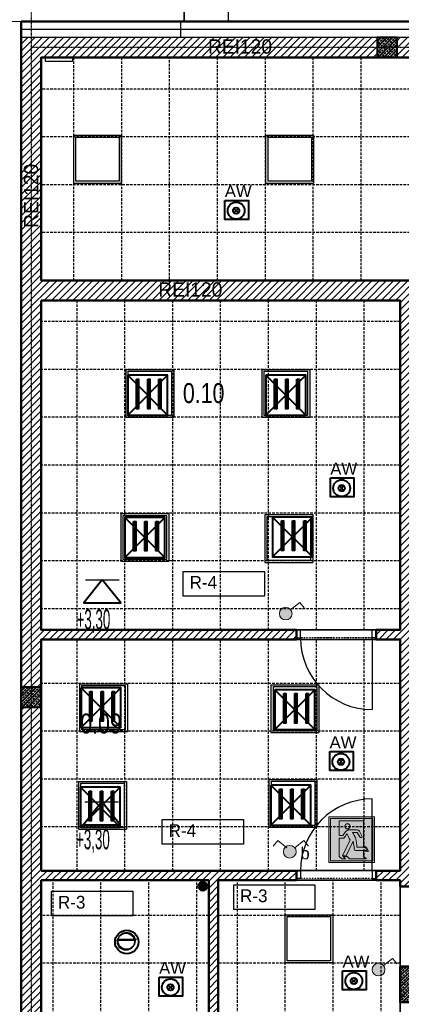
# Model space of a CAD drawing. Header units: centimetres. Extents: x 25511 to 42070, y 833 to 13367.
# Tile 51 of 59: x 31782 to 32261, y 4556 to 5790. Entities that reach past the tile are written whole.
import ezdxf
from ezdxf.enums import TextEntityAlignment as Align

# ---------------------------------------------------------------- set-up
doc = ezdxf.new("R2010")
doc.units = ezdxf.units.CM
doc.header["$LTSCALE"] = 0.1
for name, pattern in [('2', [2, 1.5, -0.5]), ('DASHDOT2', [12.7, 6.35, -3.175, 0, -3.175]), ('DASHED2', [9.525, 6.35, -3.175]), ('DIVIDE', [31.75, 12.7, -6.35, 0, -6.35, 0, -6.35]), ('DOT', [6.35, 0, -6.35]), ('HIDDEN', [9.525, 6.35, -3.175])]:
    doc.linetypes.add(name, pattern=pattern)
for name, color, linetype in [('A-Elewacje_wypełnienia', 253, 'Continuous'), ('A-Grid', 253, 'DASHDOT2'), ('CKDOOR_FRAMUGI_RAM', 253, 'Continuous'), ('CKDRZWI_', 253, 'Continuous'), ('CKDRZWI_NAD', 253, 'DIVIDE'), ('CKIZOLACJE', 253, 'Continuous'), ('CKPOM_OPIS', 253, 'Continuous'), ('CKSCIANY_NAD', 253, 'DIVIDE'), ('CKSCIANY_POD', 253, 'Continuous'), ('p.poz.', 253, 'Continuous')]:
    doc.layers.add(name, color=color, linetype=linetype)
for name, color, linetype, lineweight in [('A-Opis-G', 252, 'Continuous', 9), ('A-sufity podwieszone', 253, 'Continuous', 25), ('A_Sufity podwieszone', 253, 'Continuous', 25), ('AK_KAN SANITARNA', 253, 'Continuous', 50), ('CKPOM_NUM', 253, 'Continuous', 50), ('CKSCIANY_PRZEKR', 253, 'Continuous', 50), ('COKÓŁ_Nr_Pióra__1', 7, 'Continuous', 13), ('COKÓŁ_Nr_Pióra__7', 5, 'Continuous', 20), ('elOPIS', 5, 'Continuous', 25), ('Elospr', 32, 'Continuous', 30), ('EOPIS', 150, 'Continuous', 35), ('Eoprawa4100', 32, 'Continuous', 40), ('Inwentaryzacja oświetlenie_Pen_No__88', 32, 'Continuous', 40), ('IS_Kanalizacja_sanit_piony', 253, 'Continuous', 30), ('ISTN. PRZEKRÓJ_Nr_Pióra__7', 5, 'Continuous', 20), ('OPISY', 253, 'Continuous', 18)]:
    doc.layers.add(name, color=color, linetype=linetype, lineweight=lineweight)
doc.layers.add('CKDRZWI_POM', color=253, linetype='DOT', plot=False)
doc.layers.add('POWIERZCHNIA ZABUDOWY', color=253, linetype='Continuous', plot=False)
doc.layers.add('REV', color=253, linetype='Continuous', lineweight=40, plot=False)
doc.styles.add('A_simplex_25', font='simplex.shx', dxfattribs={"width": 0.5, "height": 25})
doc.styles.add('GENERATED_STYLE_5', font='arial.ttf')
doc.styles.get("Standard").update_dxf_attribs({"font": 'ic-simplex.shx', "width": 0.8})
doc.styles.add('WS_ARIAL', font='ReemKufi-Regular.ttf', dxfattribs={"height": 12})
doc.linetypes.add('IZOLACJA_CIEPLNA_OS', pattern='A,0.001,[220,CADKON.SHX,S=0.05,R=0,X=0,Y=0],-1,[220,CADKON.SHX,S=0.05,R=180,X=1,Y=0],-1', length=2.001)

# ---------------------------------------------------------------- blocks, each defined once
blk = doc.blocks.new('A$7E8A383135198')
at = {"layer": 'A-Grid'}
for p, q in [((2257.5, 268.2), (2257.5, -1847.5)), ((3450, -22.4), (2257.5, -22.4))]:
    blk.add_line(p, q, dxfattribs=at)
blk = doc.blocks.new('CKBL2081424111757')
at = {"layer": 'CKPOM_NUM', "width": 0.8, "flags": 8}
blk.add_attdef('CISLO', text='', height=25, dxfattribs=at).set_placement((32034.2, 4874.6), align=Align.BOTTOM_CENTER)
at = {"layer": 'CKPOM_OPIS', "width": 0.8, "flags": 9}
for tag in ['PLOCHA_DLE_NV_366/2013', 'DEFINICE_SKLADBY', 'POZNÁMKA', 'K._VÝŠKA', 'PODLAHA', 'TEPLOTA', 'SKLADBA', 'PODLAZI', 'POVRCH', 'PLOCHA', 'JMENO', 'OBVOD', 'OBJEM', 'STROP', 'VYSKA', 'STĚNY', 'ZONA', 'BYT']:
    blk.add_attdef(tag, text='', height=20, dxfattribs=at).set_placement((32034.2, 4874.6), align=Align.BOTTOM_CENTER)
blk = doc.blocks.new('CKBL2081424112547')
at = {"layer": 'CKPOM_NUM', "width": 0.8, "flags": 8}
blk.add_attdef('CISLO', text='', height=25, dxfattribs=at).set_placement((32034.2, 5238.1), align=Align.BOTTOM_CENTER)
at = {"layer": 'CKPOM_OPIS', "width": 0.8, "flags": 9}
for tag in ['POZNÁMKA', 'K._VÝŠKA', 'PLOCHA_DLE_NV_366/2013', 'DEFINICE_SKLADBY', 'PODLAHA', 'TEPLOTA', 'SKLADBA', 'PODLAZI', 'POVRCH', 'PLOCHA', 'JMENO', 'OBVOD', 'OBJEM', 'STROP', 'VYSKA', 'STĚNY', 'ZONA', 'BYT']:
    blk.add_attdef(tag, text='', height=20, dxfattribs=at).set_placement((32034.2, 5238.1), align=Align.BOTTOM_CENTER)
blk = doc.blocks.new('A$7E8A99343033')
at = {"transparency": 33554687}
h = blk.add_hatch(dxfattribs=at)
h.set_pattern_fill('ANSI33', color=256, scale=200)
h.set_pattern_definition([(45, (-346774.066, 57965.36), (-35.355339, 35.355339), []), (45, (-346738.71, 57965.36), (-35.355339, 35.355339), [25, -12.5])])
h.paths.add_polyline_path([(26911, 6555), (27161, 6555), (27161, 6805), (26911, 6805)])
h = blk.add_hatch(dxfattribs=at)
h.set_pattern_fill('ANSI33', color=256, scale=200)
h.set_pattern_definition([(45, (-351235.083, 49821.836), (-35.355339, 35.355339), []), (45, (-351199.73, 49821.836), (-35.355339, 35.355339), [25, -12.5])])
h.paths.add_polyline_path([(22450, -1589), (22700, -1589), (22700, -1339), (22450, -1339)])
h = blk.add_hatch(dxfattribs=at)
h.set_pattern_fill('ANSI33', color=256, scale=200)
h.set_pattern_definition([(45, (-342315.083, 46321.836), (-35.355339, 35.355339), []), (45, (-342279.73, 46321.836), (-35.355339, 35.355339), [25, -12.5])])
h.paths.add_polyline_path([(27200, -5289), (27200, -4839), (27650, -4839), (27650, -5089), (27450, -5089), (27450, -5289)])
for points in [[(26911, 6555), (27161, 6555), (27161, 6805), (26911, 6805)], [(22450, -1589), (22700, -1589), (22700, -1339), (22450, -1339)], [(27200, -5289), (27200, -4839), (27650, -4839), (27650, -5089), (27450, -5089), (27450, -5289)]]:
    blk.add_lwpolyline(points, close=True)
blk = doc.blocks.new('drabina z koszem - widok z góry')
for p, q in [((-291, 0), (-345, 0)), ((-345, -5), (-345, 0)), ((-291, -5), (-345, -5)), ((-280, -16), (-280, -160)), ((-275, -160), (-275, -16)), ((275, -160), (275, -16)), ((280, -160), (280, -16)), ((291, 0), (345, 0)), ((291, -5), (345, -5)), ((345, 0), (345, 0)), ((345, -5), (345, 0)), ((-280, -160), (-280, -218)), ((-280, -282), (-280, -218)), ((-275, -283), (-275, -218)), ((-250, -175), (250, -175)), ((-250, -203), (250, -203)), ((275, -283), (275, -218)), ((280, -160), (280, -218)), ((280, -283), (280, -218))]:
    blk.add_line(p, q)
for points in [[(-275, -218), (-275, -160), (-250, -160), (-250, -218)], [(250, -218), (250, -160), (275, -160), (275, -218)], [(-367, -490), (-369, -529), (-364, -530), (-362, -490)], [(366, -490), (369, -529), (364, -530), (361, -490)], [(-283, -772), (-256, -801), (-253, -798), (-280, -769)], [(283, -772), (256, -801), (252, -798), (279, -769)], [(20, -904), (-20, -904), (-20, -899), (20, -899)]]:
    blk.add_lwpolyline(points, close=True)
for centre, radius, start, end in [((-291, -16), 16, 0, 90), ((291, -16), 16, 90, 180), ((-291, -16), 11, 0, 90), ((291, -16), 11, 90, 180), ((0, -535), 374, 139.0771, 41.0569), ((0, -535), 369, 139.196, 41.0349), ((-290, -282), 10, 312.1749, 0), ((-290, -283), 15, 312.0487, 0), ((290, -283), 15, 180, 221.0349), ((290, -283), 10, 180, 221.0569)]:
    blk.add_arc(centre, radius, start, end)
blk = doc.blocks.new('A$7E8A161362996')
at = {"layer": 'IS_Kanalizacja_sanit_piony'}
h = blk.add_hatch(color=256, dxfattribs=at)
h.dxf.hatch_style = 1
edge = h.paths.add_edge_path()
edge.add_arc((-6367, 6578), 55, 0, 360)
h = blk.add_hatch(color=256, dxfattribs=at)
h.dxf.hatch_style = 1
edge = h.paths.add_edge_path()
edge.add_arc((-848, 4613), 55, 0, 360)
h = blk.add_hatch(color=256, dxfattribs=at)
h.dxf.hatch_style = 1
edge = h.paths.add_edge_path()
edge.add_arc((2026, 2606), 55, 0, 360)
at = {"layer": 'AK_KAN SANITARNA'}
for centre in [(-6367, 6578), (-848, 4613), (2026, 2606)]:
    blk.add_circle(centre, 55, dxfattribs=at)
blk = doc.blocks.new('Sufity')
at = {"layer": 'A-sufity podwieszone', "lineweight": 35}
blk.add_lwpolyline([(39734.6, 2722.9), (38867.6, 2722.9), (38867.6, 2443.4), (39342.6, 2443.4), (39342.6, 1921.6), (39734.6, 1921.6), (39734.6, 2722.9)], dxfattribs=at).dxf.unprotected_set("ltscale", 0)
for points in [[(38867.6, 2418.4), (39317.6, 2418.4), (39317.6, 2005.4), (38867.6, 2005.4)], [(39317.6, 1993.4), (38867.6, 1993.4), (38867.6, 1703.6), (39317.6, 1703.6)], [(39077.6, 1423.6), (38867.6, 1423.6), (38867.6, 1691.6), (39077.6, 1691.6)], [(39089.6, 1691.6), (39317.6, 1691.6), (39317.6, 1423.6), (39089.6, 1423.6)]]:
    blk.add_lwpolyline(points, close=True, dxfattribs=at).dxf.unprotected_set("ltscale", 0)
at = {"layer": 'A_Sufity podwieszone', "linetype": 'HIDDEN', "ltscale": 5}
for points in [[(38908.6, 2443.4), (38908.6, 2722.9)], [(38968.6, 2443.4), (38968.6, 2722.9)], [(39028.6, 2440.3), (39028.6, 2722.9)], [(39088.6, 2443.4), (39088.6, 2722.9)], [(39148.6, 2443.4), (39148.6, 2722.9)], [(39208.6, 2443.4), (39208.6, 2722.9)], [(39268.6, 2443.4), (39268.6, 2722.9)], [(39734.6, 2683.4), (38867.6, 2683.4)], [(39734.6, 2623.4), (38867.6, 2623.4)], [(39734.6, 2563.4), (38867.6, 2563.4)], [(39734.6, 2503.4), (38867.6, 2503.4)], [(38912.6, 2005.4), (38912.6, 2418.4)], [(38972.6, 2005.4), (38972.6, 2418.4)], [(39032.6, 2005.4), (39032.6, 2418.4)], [(39092.6, 2005.4), (39092.6, 2418.4)], [(39152.6, 2005.4), (39152.6, 2418.4)], [(39212.6, 2005.4), (39212.6, 2418.4)], [(39272.6, 2005.4), (39272.6, 2418.4)], [(39317.6, 2391.9), (38867.6, 2391.9)], [(39317.6, 2331.9), (38867.6, 2331.9)], [(39317.6, 2271.9), (38867.6, 2271.9)], [(39317.6, 2211.9), (38867.6, 2211.9)], [(39317.6, 2151.9), (38867.6, 2151.9)], [(39317.6, 2091.9), (38867.6, 2091.9)], [(39317.6, 2031.9), (38867.6, 2031.9)], [(38912.6, 1703.6), (38912.6, 1993.4)], [(38972.6, 1703.6), (38972.6, 1993.4)], [(39032.6, 1703.6), (39032.6, 1993.4)], [(39092.6, 1703.6), (39092.6, 1993.4)], [(39152.6, 1703.6), (39152.6, 1993.4)], [(39212.6, 1703.6), (39212.6, 1993.4)], [(39272.6, 1703.6), (39272.6, 1993.4)], [(39317.6, 1938.4), (38867.6, 1938.4)], [(39317.6, 1878.4), (38867.6, 1878.4)], [(39317.6, 1818.4), (38867.6, 1818.4)], [(39317.6, 1758.4), (38867.6, 1758.4)], [(38882.6, 1423.6), (38882.6, 1691.6)], [(38942.6, 1423.6), (38942.6, 1691.6)], [(39002.6, 1423.6), (39002.6, 1691.6)], [(39062.6, 1423.6), (39062.6, 1691.6)], [(39113.6, 1423.6), (39113.6, 1691.6)], [(39173.6, 1423.6), (39173.6, 1691.6)], [(39233.6, 1423.6), (39233.6, 1691.6)], [(39293.6, 1423.6), (39293.6, 1691.6)], [(39077.6, 1647.5), (38867.6, 1647.5)], [(39317.6, 1647.5), (39089.6, 1647.5)], [(39077.6, 1587.5), (38867.6, 1587.5)], [(39317.6, 1587.5), (39089.6, 1587.5)]]:
    blk.add_lwpolyline(points, dxfattribs=at)
blk = doc.blocks.new('Drzwi ewakuacyjne (1)')
at = {"true_color": 0xffffff}
h = blk.add_hatch(color=7, dxfattribs=at)
h.paths.add_polyline_path([(-35, 0), (-35, 70), (35, 70), (35, 0)])
h.paths.add_polyline_path([(-32.5, 2.5), (-32.5, 67.5), (32.5, 67.5), (32.5, 2.5)], flags=16)
h.paths.add_polyline_path([(-18.9, 64), (-18.9, 41.3), (-13.4, 41.3, -0.085698), (-8.2, 48.1, -0.105978), (-5.1, 50.1, -0.091054), (-3.7, 50.4), (8.6, 50.4, -0.27629), (12.1, 48.3), (15.9, 41.1, -1), (12.5, 39.2), (8.6, 46.3), (1.5, 46.3, -0.050927), (6.3, 36.4, -0.054258), (8.2, 23.5), (18.9, 23.5, -0.281953), (22.5, 21.3), (23.9, 18.6), (6.1, 18.6, -0.406934), (4.1, 20.6, 0.057666), (2.3, 32.8), (-8.2, 10.3), (-13.9, 10.3), (-2.3, 34.7, -0.029564), (-6.9, 43.8, 0.051795), (-11.7, 37.3), (-18.9, 37.3), (-18.9, 9.3), (-15.1, 5.5), (-9.1, 5.5), (-12.7, 9.1), (-7, 9.1), (-3.4, 5.5), (22.7, 5.5), (18.5, 9.7), (18.5, 17.4), (26.1, 17.4), (23.5, 22.7, 0.281953), (19.9, 24.9), (18.5, 24.9), (18.5, 64)], flags=0)
h.paths.add_polyline_path([(-2.3, 55.6, 1), (-10.3, 55.6, 1)], flags=0)
h = blk.add_hatch(color=116)
h.paths.add_polyline_path([(-32.5, 2.5), (-32.5, 67.5), (32.5, 67.5), (32.5, 2.5)])
h.paths.add_polyline_path([(-18.9, 64), (-18.9, 41.3), (-13.4, 41.3, -0.085698), (-8.2, 48.1, -0.105978), (-5.1, 50.1, -0.091054), (-3.7, 50.4), (8.6, 50.4, -0.27629), (12.1, 48.3), (15.9, 41.1, -1), (12.5, 39.2), (8.6, 46.3), (1.5, 46.3, -0.050927), (6.3, 36.4, -0.054258), (8.2, 23.5), (18.9, 23.5, -0.281953), (22.5, 21.3), (23.9, 18.6), (6.1, 18.6, -0.406934), (4.1, 20.6, 0.057666), (2.3, 32.8), (-8.2, 10.3), (-13.9, 10.3), (-2.3, 34.7, -0.029564), (-6.9, 43.8, 0.051795), (-11.7, 37.3), (-18.9, 37.3), (-18.9, 9.3), (-15.1, 5.5), (-9.1, 5.5), (-12.7, 9.1), (-7, 9.1), (-3.4, 5.5), (22.7, 5.5), (18.5, 9.7), (18.5, 17.4), (26.1, 17.4), (23.5, 22.7, 0.281953), (19.9, 24.9), (18.5, 24.9), (18.5, 64)], flags=16)
h.paths.add_polyline_path([(-2.3, 55.6, 1), (-10.3, 55.6, 1)], flags=0)
at = {"color": 7}
for points in [[(-35, 0), (35, 0), (35, 70), (-35, 70)], [(-32.5, 2.5), (32.5, 2.5), (32.5, 67.5), (-32.5, 67.5)]]:
    blk.add_lwpolyline(points, close=True, dxfattribs=at)
at = {"color": 116}
blk.add_lwpolyline([(35, 0), (-35, 0), (-35, 70), (35, 70)], close=True, dxfattribs=at)
at = {"color": 7}
blk.add_lwpolyline([(6.1, 18.6), (23.9, 18.6), (22.5, 21.3, 0.281953), (18.9, 23.5), (8.2, 23.5, 0.054258), (6.3, 36.4, 0.050927), (1.5, 46.3), (8.6, 46.3), (12.5, 39.2, 1), (15.9, 41.1), (12.1, 48.3, 0.27629), (8.6, 50.4), (-3.7, 50.4, 0.091054), (-5.1, 50.1, 0.105978), (-8.2, 48.1, 0.085698), (-13.4, 41.3), (-18.9, 41.3), (-18.9, 64), (18.5, 64), (18.5, 24.9), (19.9, 24.9, -0.281953), (23.5, 22.7), (26.1, 17.4), (18.5, 17.4), (18.5, 9.7), (22.7, 5.5), (-3.4, 5.5), (-7, 9.1), (-12.7, 9.1), (-9.1, 5.5), (-15.1, 5.5), (-18.9, 9.3), (-18.9, 37.3), (-11.7, 37.3, -0.051795), (-6.9, 43.8, 0.029564), (-2.3, 34.7), (-13.9, 10.3), (-8.2, 10.3), (2.3, 32.8, -0.057666), (4.1, 20.6, 0.406934)], format="xyb", close=True, dxfattribs=at)
blk.add_circle((-6.3, 55.6), 3.97, dxfattribs=at)

msp = doc.modelspace()

# ---------------------------------------------------------------- hatches: boundary and pattern name
at = {"layer": 'A-Elewacje_wypełnienia', "lineweight": 5, "transparency": 33554636}
h = msp.add_hatch(dxfattribs=at)
h.set_pattern_fill('ANSI31', color=256, scale=2, style=0)
h.paths.add_polyline_path([(32255.338, 5742.604), (32676.236, 5742.604), (32676.236, 5185.252), (32701.236, 5185.252), (32701.236, 5767.604), (32255.338, 5767.604)])
h.paths.add_polyline_path([(31809.236, 4953.252), (31809.236, 5438.104), (31809.236, 5463.104), (31809.236, 5742.604), (32230.338, 5742.604), (32230.338, 5767.604), (31784.236, 5767.604), (31784.236, 4953.252)])
h.paths.add_polyline_path([(31809.236, 4711.398), (31809.236, 4928.252), (31784.236, 4928.252), (31784.236, 4711.398)])
h.paths.add_polyline_path([(31784.236, 4711.252), (31784.236, 4418.252), (31809.236, 4418.252), (31986.236, 4418.252), (32284.236, 4418.252), (32284.236, 4453.252), (32259.236, 4453.252), (32259.236, 4443.252), (32209.236, 4443.252), (32159.236, 4443.252), (31809.236, 4443.252), (31809.236, 4711.252)])
h.paths.add_polyline_path([(31809.236, 5013.104), (32129.236, 5013.104), (32129.236, 5025.104), (31809.236, 5025.104)])
h.paths.add_polyline_path([(32676.236, 5160.252), (32676.236, 4603.252), (32701.236, 4603.252), (32701.236, 4603.252), (32701.236, 5160.252)])
h.paths.add_polyline_path([(31809.236, 5463.104), (31809.236, 5438.104), (32259.236, 5438.104), (32259.236, 5025.104), (32229.236, 5025.104), (32229.236, 5013.104), (32259.236, 5013.104), (32259.236, 4723.252), (32229.236, 4723.252), (32229.236, 4711.252), (32259.236, 4711.252), (32259.236, 4703.252), (32284.236, 4703.252), (32284.236, 4916.252), (32294.236, 4916.252), (32294.236, 4941.252), (32284.236, 4941.252), (32284.236, 5463.104)])
h.paths.add_polyline_path([(31809.236, 4711.252), (32031.236, 4711.252), (32129.236, 4711.252), (32129.236, 4723.252), (31809.236, 4723.252)])
h.paths.add_polyline_path([(32394.236, 4916.252), (32676.236, 4916.252), (32676.236, 4941.252), (32394.236, 4941.252)])
h.paths.add_polyline_path([(32031.236, 4543.252), (32031.236, 4711.252), (32019.236, 4711.252), (32019.236, 4543.252)])
at = {"layer": 'COKÓŁ_Nr_Pióra__7', "linetype": 'Continuous'}
h = msp.add_hatch(color=256, dxfattribs=at)
edge = h.paths.add_edge_path(flags=0)
edge.add_ellipse((32115.75, 5045.545), major_axis=(7.991, 0), ratio=1, start_angle=180, end_angle=360)
edge.add_ellipse((32115.75, 5045.545), major_axis=(7.991, 0), ratio=1, start_angle=0, end_angle=180)
h = msp.add_hatch(color=256, dxfattribs=at)
edge = h.paths.add_edge_path(flags=0)
edge.add_ellipse((32120.856, 4747.019), major_axis=(7.991, 0), ratio=1, start_angle=180, end_angle=360)
edge.add_ellipse((32120.856, 4747.019), major_axis=(7.991, 0), ratio=1, start_angle=0, end_angle=180)
h = msp.add_hatch(color=256, dxfattribs=at)
edge = h.paths.add_edge_path(flags=0)
edge.add_ellipse((32232.075, 4599.345), major_axis=(7.991, 0), ratio=1, start_angle=180, end_angle=360)
edge.add_ellipse((32232.075, 4599.345), major_axis=(7.991, 0), ratio=1, start_angle=0, end_angle=180)

# ---------------------------------------------------------------- linework, layer by layer
at = {"linetype": '2', "ltscale": 3}
msp.add_lwpolyline([(31814.702, 5737.604), (31814.702, 5742.604), (31848.702, 5742.604), (31848.702, 5737.604)], close=True, dxfattribs=at)
at = {"layer": 'A_Sufity podwieszone', "lineweight": 40}
for points in [[(31885.838, 5087.985), (31862.731, 5058.993), (31908.946, 5058.993)], [(31885.202, 4809.584), (31862.094, 4780.592), (31908.309, 4780.592)]]:
    msp.add_lwpolyline(points, close=True, dxfattribs=at)
at = {"layer": 'A_Sufity podwieszone'}
for points in [[(31864.694, 5087.985), (31906.983, 5087.985)], [(31864.057, 4809.584), (31906.346, 4809.584)]]:
    msp.add_lwpolyline(points, dxfattribs=at)
at = {"layer": 'CKDOOR_FRAMUGI_RAM'}
for p, q in [((32134.236, 5025.104), (32129.236, 5025.104)), ((32129.236, 5025.104), (32129.236, 5015.104)), ((32134.236, 5015.104), (32134.236, 5025.104)), ((32224.236, 5015.104), (32224.236, 5025.104)), ((32224.236, 5025.104), (32229.236, 5025.104)), ((32229.236, 5025.104), (32229.236, 5015.104)), ((32129.236, 5015.104), (32134.236, 5015.104)), ((32229.236, 5015.104), (32224.236, 5015.104)), ((32129.236, 4723.252), (32134.236, 4723.252)), ((32129.236, 4713.252), (32129.236, 4723.252)), ((32134.236, 4723.252), (32134.236, 4713.252)), ((32229.236, 4723.252), (32224.236, 4723.252)), ((32224.236, 4723.252), (32224.236, 4713.252)), ((32229.236, 4713.252), (32229.236, 4723.252)), ((32134.236, 4713.252), (32129.236, 4713.252)), ((32224.236, 4713.252), (32229.236, 4713.252))]:
    msp.add_line(p, q, dxfattribs=at)
at = {"layer": 'CKDRZWI_'}
for p, q in [((32224.236, 5015.104), (32224.236, 4925.104)), ((32224.236, 4723.252), (32224.236, 4813.252))]:
    msp.add_line(p, q, dxfattribs=at)
for centre, start, end in [((32224.236, 5015.104), 180, 270), ((32224.236, 4723.252), 90, 180)]:
    msp.add_arc(centre, 90, start, end, dxfattribs=at)
at = {"layer": 'CKDRZWI_NAD'}
for p, q in [((32224.236, 5025.104), (32134.236, 5025.104)), ((32224.236, 5015.104), (32134.236, 5015.104)), ((32224.236, 4723.252), (32134.236, 4723.252)), ((32224.236, 4713.252), (32134.236, 4713.252))]:
    msp.add_line(p, q, dxfattribs=at)
at = {"layer": 'CKDRZWI_POM'}
for p, q in [((32229.236, 5015.104), (32129.236, 5015.104)), ((32229.236, 4723.252), (32129.236, 4723.252))]:
    msp.add_line(p, q, dxfattribs=at)
at = {"layer": 'CKIZOLACJE', "linetype": 'IZOLACJA_CIEPLNA_OS', "ltscale": 6}
msp.add_line((32711.236, 5777.604), (31784.236, 5777.604), dxfattribs=at)
at = {"layer": 'CKIZOLACJE'}
msp.add_line((32701.236, 5767.604), (31784.236, 5767.604), dxfattribs=at)
msp.add_lwpolyline([(31984.236, 5767.604), (31984.236, 5787.604)], dxfattribs=at)
at = {"layer": 'CKSCIANY_NAD'}
for p, q in [((32229.236, 5025.104), (32129.236, 5025.104)), ((32229.236, 5013.104), (32129.236, 5013.104)), ((32229.236, 4723.252), (32129.236, 4723.252)), ((32229.236, 4711.252), (32129.236, 4711.252)), ((32259.236, 4603.252), (32259.236, 4703.252)), ((32259.236, 4558.252), (32259.236, 4453.252))]:
    msp.add_line(p, q, dxfattribs=at)
at = {"layer": 'CKSCIANY_POD', "linetype": 'DASHED2', "ltscale": 10}
msp.add_lwpolyline([(32259.236, 4398.252), (31784.236, 4398.252), (31784.236, 5787.604), (32721.236, 5787.604)], dxfattribs=at)
at = {"layer": 'CKSCIANY_PRZEKR'}
for p, q in [((32721.236, 5787.604), (31784.236, 5787.604)), ((31784.236, 4398.252), (31784.236, 5787.604)), ((32676.236, 5742.604), (31809.236, 5742.604)), ((31809.236, 5463.104), (31809.236, 5742.604)), ((32284.236, 5463.104), (31809.236, 5463.104)), ((32259.236, 5438.104), (31809.236, 5438.104)), ((31809.236, 5025.104), (31809.236, 5438.104)), ((32259.236, 5025.104), (32259.236, 5438.104)), ((32129.236, 5025.104), (31809.236, 5025.104)), ((32129.236, 5013.104), (32129.236, 5025.104)), ((32259.236, 5025.104), (32229.236, 5025.104)), ((32229.236, 5013.104), (32229.236, 5025.104)), ((31809.236, 4723.252), (31809.236, 5013.104)), ((32129.236, 5013.104), (31809.236, 5013.104)), ((32259.236, 5013.104), (32229.236, 5013.104)), ((32259.236, 4723.252), (32259.236, 5013.104)), ((32259.236, 4736.252), (32259.236, 4736.252)), ((31809.236, 4723.252), (32129.236, 4723.252)), ((32129.236, 4711.252), (32129.236, 4723.252)), ((32229.236, 4723.252), (32259.236, 4723.252)), ((32229.236, 4711.252), (32229.236, 4723.252)), ((31809.236, 4443.252), (31809.236, 4711.252)), ((32019.236, 4711.252), (31809.236, 4711.252)), ((32019.236, 4543.252), (32019.236, 4711.252)), ((32031.236, 4543.252), (32031.236, 4711.252)), ((32129.236, 4711.252), (32031.236, 4711.252)), ((32259.236, 4711.252), (32229.236, 4711.252)), ((32259.236, 4703.252), (32259.236, 4711.252)), ((32284.236, 4703.252), (32259.236, 4703.252)), ((32259.236, 4603.252), (32304.236, 4603.252)), ((32304.236, 4603.252), (32259.236, 4603.252)), ((32259.236, 4603.252), (32259.236, 4558.252)), ((32304.236, 4558.252), (32259.236, 4558.252))]:
    msp.add_line(p, q, dxfattribs=at)
at = {"layer": 'COKÓŁ_Nr_Pióra__1', "linetype": 'Continuous', "flags": 128}
for points in [[(32107.759, 5045.545, -1), (32123.742, 5045.545, -1)], [(32112.865, 4747.019, -1), (32128.847, 4747.019, -1)], [(32224.084, 4599.345, -1), (32240.066, 4599.345, -1)]]:
    msp.add_lwpolyline(points, format="xyb", close=True, dxfattribs=at)
at = {"layer": 'elOPIS', "color": 5}
for points in [[(31987.259, 5098.376), (32088.976, 5098.376), (32088.976, 5067.462), (31987.259, 5067.462)], [(31960.995, 4787.252), (32062.712, 4787.252), (32062.712, 4756.337), (31960.995, 4756.337)], [(32050.507, 4705.588), (32152.224, 4705.588), (32152.224, 4674.673), (32050.507, 4674.673)], [(31822.214, 4697.506), (31923.931, 4697.506), (31923.931, 4666.592), (31822.214, 4666.592)]]:
    msp.add_lwpolyline(points, close=True, dxfattribs=at)
at = {"layer": 'Elospr'}
for p, q in [((31849.686, 5645.046), (31909.686, 5645.046)), ((31849.686, 5645.046), (31849.686, 5585.046)), ((31909.686, 5645.046), (31909.686, 5585.046)), ((32090.605, 5645.046), (32150.605, 5645.046)), ((32090.605, 5645.046), (32090.605, 5585.046)), ((32150.605, 5645.046), (32150.605, 5585.046)), ((31849.686, 5585.046), (31909.686, 5585.046)), ((32090.605, 5585.046), (32150.605, 5585.046)), ((31915.345, 5351.599), (31975.345, 5351.599)), ((31915.345, 5351.599), (31915.345, 5291.599)), ((31975.345, 5351.599), (31975.345, 5291.599)), ((32085.807, 5351.599), (32145.807, 5351.599)), ((32085.807, 5351.599), (32085.807, 5291.599)), ((32145.807, 5351.599), (32145.807, 5291.599)), ((31915.345, 5291.599), (31975.345, 5291.599)), ((32085.807, 5291.599), (32145.807, 5291.599)), ((31909.032, 5171.035), (31969.032, 5171.035)), ((31909.032, 5171.035), (31909.032, 5111.035)), ((31969.032, 5171.035), (31969.032, 5111.035)), ((32089.595, 5169.773), (32149.595, 5169.773)), ((32089.595, 5169.773), (32089.595, 5109.773)), ((32149.595, 5169.773), (32149.595, 5109.773)), ((31909.032, 5111.035), (31969.032, 5111.035)), ((32089.595, 5109.773), (32149.595, 5109.773)), ((31857.262, 4957.642), (31917.262, 4957.642)), ((31857.262, 4957.642), (31857.262, 4897.642)), ((31917.262, 4957.642), (31917.262, 4897.642)), ((32097.171, 4956.379), (32157.171, 4956.379)), ((32097.171, 4956.379), (32097.171, 4896.379)), ((32157.171, 4956.379), (32157.171, 4896.379)), ((31857.262, 4897.642), (31917.262, 4897.642)), ((32097.171, 4896.379), (32157.171, 4896.379)), ((31855.999, 4835.162), (31915.999, 4835.162)), ((31855.999, 4835.162), (31855.999, 4775.162)), ((31915.999, 4835.162), (31915.999, 4775.162)), ((32094.646, 4837.687), (32154.646, 4837.687)), ((32094.646, 4837.687), (32094.646, 4777.687)), ((32154.646, 4837.687), (32154.646, 4777.687)), ((32094.646, 4777.687), (32154.646, 4777.687)), ((31855.999, 4775.162), (31915.999, 4775.162)), ((32114.596, 4668.014), (32174.596, 4668.014)), ((32114.596, 4668.014), (32114.596, 4608.014)), ((32174.596, 4668.014), (32174.596, 4608.014)), ((31903.64, 4636.07, 212.643), (31927.965, 4636.07, 212.643)), ((31904.315, 4637.403, 212.643), (31928.64, 4637.403, 212.643)), ((32114.596, 4608.014), (32174.596, 4608.014))]:
    msp.add_line(p, q, dxfattribs=at)
for points in [[(31852.767, 5642.655), (31907.088, 5642.655), (31907.088, 5587.412), (31852.767, 5587.412)], [(32093.687, 5642.655), (32148.007, 5642.655), (32148.007, 5587.412), (32093.687, 5587.412)], [(31918.426, 5349.208), (31972.747, 5349.208), (31972.747, 5293.964), (31918.426, 5293.964)], [(32088.888, 5349.208), (32143.209, 5349.208), (32143.209, 5293.964), (32088.888, 5293.964)], [(31912.113, 5168.644), (31966.434, 5168.644), (31966.434, 5113.401), (31912.113, 5113.401)], [(32092.677, 5167.382), (32146.997, 5167.382), (32146.997, 5112.138), (32092.677, 5112.138)], [(31860.343, 4955.251), (31914.664, 4955.251), (31914.664, 4900.007), (31860.343, 4900.007)], [(32100.253, 4953.988), (32154.573, 4953.988), (32154.573, 4898.745), (32100.253, 4898.745)], [(31859.08, 4832.771), (31913.401, 4832.771), (31913.401, 4777.527), (31859.08, 4777.527)], [(32097.727, 4835.296), (32152.048, 4835.296), (32152.048, 4780.052), (32097.727, 4780.052)], [(32117.678, 4665.623), (32171.998, 4665.623), (32171.998, 4610.38), (32117.678, 4610.38)]]:
    msp.add_lwpolyline(points, close=True, dxfattribs=at)
for centre in [(31915.525, 4634.118, 212.643), (31916.2, 4635.451, 212.643)]:
    msp.add_circle(centre, 10.64, dxfattribs=at)
at = {"layer": 'Eoprawa4100', "color": 1}
for p, q in [((32050.888, 5547.874), (32056.429, 5553.415)), ((32050.888, 5553.415), (32056.429, 5547.874)), ((32183.09, 5199.973), (32188.632, 5205.515)), ((32183.09, 5205.515), (32188.632, 5199.973)), ((32182.207, 4856.934), (32187.748, 4862.475)), ((32182.207, 4862.475), (32187.748, 4856.934)), ((31968.521, 4574.283), (31974.063, 4579.824)), ((31968.521, 4579.824), (31974.063, 4574.283)), ((32198.369, 4582.174), (32203.91, 4587.716)), ((32198.369, 4587.716), (32203.91, 4582.174))]:
    msp.add_line(p, q, dxfattribs=at)
for points in [[(32039.626, 5563.414), (32068.918, 5563.414), (32068.918, 5539.614), (32039.626, 5539.614)], [(32171.829, 5215.513), (32201.121, 5215.513), (32201.121, 5191.713), (32171.829, 5191.713)], [(32170.945, 4872.474), (32200.237, 4872.474), (32200.237, 4848.674), (32170.945, 4848.674)], [(32187.108, 4597.714), (32216.4, 4597.714), (32216.4, 4573.914), (32187.108, 4573.914)], [(31957.26, 4589.822), (31986.552, 4589.822), (31986.552, 4566.022), (31957.26, 4566.022)]]:
    msp.add_lwpolyline(points, close=True, dxfattribs=at)
at = {"layer": 'Eoprawa4100'}
for points in [[(31928.788, 5339.321), (31931.392, 5339.321), (31931.392, 5302.27), (31928.788, 5302.27)], [(31942.763, 5339.321), (31945.366, 5339.321), (31945.366, 5302.27), (31942.763, 5302.27)], [(31956.807, 5339.321), (31959.411, 5339.321), (31959.411, 5302.27), (31956.807, 5302.27)], [(32101.848, 5339.321), (32104.452, 5339.321), (32104.452, 5302.27), (32101.848, 5302.27)], [(32115.823, 5339.321), (32118.427, 5339.321), (32118.427, 5302.27), (32115.823, 5302.27)], [(32129.867, 5339.321), (32132.471, 5339.321), (32132.471, 5302.27), (32129.867, 5302.27)], [(31925.073, 5161.148), (31927.676, 5161.148), (31927.676, 5124.098), (31925.073, 5124.098)], [(31939.048, 5161.148), (31941.651, 5161.148), (31941.651, 5124.098), (31939.048, 5124.098)], [(31953.092, 5161.148), (31955.695, 5161.148), (31955.695, 5124.098), (31953.092, 5124.098)], [(32110.277, 5161.715), (32112.88, 5161.715), (32112.88, 5124.664), (32110.277, 5124.664)], [(32124.252, 5161.715), (32126.855, 5161.715), (32126.855, 5124.664), (32124.252, 5124.664)], [(32138.296, 5161.715), (32140.9, 5161.715), (32140.9, 5124.664), (32138.296, 5124.664)], [(31870.277, 4947.755), (31872.88, 4947.755), (31872.88, 4910.704), (31870.277, 4910.704)], [(31884.252, 4947.755), (31886.855, 4947.755), (31886.855, 4910.704), (31884.252, 4910.704)], [(31898.296, 4947.755), (31900.9, 4947.755), (31900.9, 4910.704), (31898.296, 4910.704)], [(32113.212, 4945.198), (32115.816, 4945.198), (32115.816, 4908.147), (32113.212, 4908.147)], [(32127.187, 4945.198), (32129.791, 4945.198), (32129.791, 4908.147), (32127.187, 4908.147)], [(32141.231, 4945.198), (32143.835, 4945.198), (32143.835, 4908.147), (32141.231, 4908.147)], [(31869.442, 4822.884), (31872.045, 4822.884), (31872.045, 4785.833), (31869.442, 4785.833)], [(31883.417, 4822.884), (31886.02, 4822.884), (31886.02, 4785.833), (31883.417, 4785.833)], [(31897.461, 4822.884), (31900.065, 4822.884), (31900.065, 4785.833), (31897.461, 4785.833)], [(32108.089, 4825.409), (32110.692, 4825.409), (32110.692, 4788.358), (32108.089, 4788.358)], [(32122.064, 4825.409), (32124.667, 4825.409), (32124.667, 4788.358), (32122.064, 4788.358)], [(32136.108, 4825.409), (32138.712, 4825.409), (32138.712, 4788.358), (32136.108, 4788.358)]]:
    msp.add_lwpolyline(points, close=True, dxfattribs=at)
at = {"layer": 'Eoprawa4100', "color": 1}
for centre, radius in [((32053.658, 5550.644), 10.621), ((32053.658, 5550.644), 3.918), ((32185.861, 5202.744), 10.621), ((32185.861, 5202.744), 3.918), ((32184.977, 4859.705), 10.621), ((32184.977, 4859.705), 3.918), ((32201.14, 4584.945), 10.621), ((31971.292, 4577.053), 10.621), ((31971.292, 4577.053), 3.918), ((32201.14, 4584.945), 3.918)]:
    msp.add_circle(centre, radius, dxfattribs=at)
at = {"layer": 'Eoprawa4100'}
for centre in [(31930.085, 5338.421), (31930.085, 5336.844), (31930.085, 5335.189), (31930.085, 5333.573), (31930.085, 5332.006), (31944.06, 5338.421), (31944.06, 5336.844), (31944.06, 5335.189), (31944.06, 5333.573), (31944.06, 5332.006), (31958.104, 5338.421), (31958.104, 5336.844), (31958.104, 5335.189), (31958.104, 5333.573), (31958.104, 5332.006), (32103.145, 5338.421), (32103.145, 5336.844), (32103.145, 5335.189), (32103.145, 5333.573), (32103.145, 5332.006), (32117.12, 5338.421), (32117.12, 5336.844), (32117.12, 5335.189), (32117.12, 5333.573), (32117.12, 5332.006), (32131.164, 5338.421), (32131.164, 5336.844), (32131.164, 5335.189), (32131.164, 5333.573), (32131.164, 5332.006), (31930.085, 5330.43), (31930.085, 5328.775), (31930.085, 5327.159), (31930.085, 5325.641), (31930.085, 5324.064), (31930.085, 5322.41), (31930.085, 5320.794), (31930.085, 5319.089), (31944.06, 5330.43), (31944.06, 5328.775), (31944.06, 5327.159), (31944.06, 5325.641), (31944.06, 5324.064), (31944.06, 5322.41), (31944.06, 5320.794), (31944.06, 5319.089), (31958.104, 5330.43), (31958.104, 5328.775), (31958.104, 5327.159), (31958.104, 5325.641), (31958.104, 5324.064), (31958.104, 5322.41), (31958.104, 5320.794), (31958.104, 5319.089), (32103.145, 5330.43), (32103.145, 5328.775), (32103.145, 5327.159), (32103.145, 5325.641), (32103.145, 5324.064), (32103.145, 5322.41), (32103.145, 5320.794), (32103.145, 5319.089), (32117.12, 5330.43), (32117.12, 5328.775), (32117.12, 5327.159), (32117.12, 5325.641), (32117.12, 5324.064), (32117.12, 5322.41), (32117.12, 5320.794), (32117.12, 5319.089), (32131.164, 5330.43), (32131.164, 5328.775), (32131.164, 5327.159), (32131.164, 5325.641), (32131.164, 5324.064), (32131.164, 5322.41), (32131.164, 5320.794), (32131.164, 5319.089), (31930.085, 5317.512), (31930.085, 5315.858), (31930.085, 5314.242), (31930.085, 5312.518), (31930.085, 5310.941), (31930.085, 5309.286), (31930.085, 5307.671), (31944.06, 5317.512), (31944.06, 5315.858), (31944.06, 5314.242), (31944.06, 5312.518), (31944.06, 5310.941), (31944.06, 5309.286), (31944.06, 5307.671), (31958.104, 5317.512), (31958.104, 5315.858), (31958.104, 5314.242), (31958.104, 5312.518), (31958.104, 5310.941), (31958.104, 5309.286), (31958.104, 5307.671), (32103.145, 5317.512), (32103.145, 5315.858), (32103.145, 5314.242), (32103.145, 5312.518), (32103.145, 5310.941), (32103.145, 5309.286), (32103.145, 5307.671), (32117.12, 5317.512), (32117.12, 5315.858), (32117.12, 5314.242), (32117.12, 5312.518), (32117.12, 5310.941), (32117.12, 5309.286), (32117.12, 5307.671), (32131.164, 5317.512), (32131.164, 5315.858), (32131.164, 5314.242), (32131.164, 5312.518), (32131.164, 5310.941), (32131.164, 5309.286), (32131.164, 5307.671), (31930.085, 5306.221), (31930.085, 5304.644), (31930.085, 5302.989), (31944.06, 5306.221), (31944.06, 5304.644), (31944.06, 5302.989), (31958.104, 5306.221), (31958.104, 5304.644), (31958.104, 5302.989), (32103.145, 5306.221), (32103.145, 5304.644), (32103.145, 5302.989), (32117.12, 5306.221), (32117.12, 5304.644), (32117.12, 5302.989), (32131.164, 5306.221), (32131.164, 5304.644), (32131.164, 5302.989), (31926.369, 5160.248), (31926.369, 5158.671), (31940.344, 5160.248), (31940.344, 5158.671), (31954.389, 5160.248), (31954.389, 5158.671), (32111.574, 5160.815), (32111.574, 5159.238), (32125.549, 5160.815), (32125.549, 5159.238), (32139.593, 5160.815), (32139.593, 5159.238), (31926.369, 5157.017), (31926.369, 5155.401), (31926.369, 5153.834), (31926.369, 5152.257), (31926.369, 5150.602), (31926.369, 5148.987), (31926.369, 5147.469), (31940.344, 5157.017), (31940.344, 5155.401), (31940.344, 5153.834), (31940.344, 5152.257), (31940.344, 5150.602), (31940.344, 5148.987), (31940.344, 5147.469), (31954.389, 5157.017), (31954.389, 5155.401), (31954.389, 5153.834), (31954.389, 5152.257), (31954.389, 5150.602), (31954.389, 5148.987), (31954.389, 5147.469), (32111.574, 5157.583), (32111.574, 5155.968), (32111.574, 5154.401), (32111.574, 5152.824), (32111.574, 5151.169), (32111.574, 5149.553), (32111.574, 5148.035), (32111.574, 5146.458), (32125.549, 5157.583), (32125.549, 5155.968), (32125.549, 5154.401), (32125.549, 5152.824), (32125.549, 5151.169), (32125.549, 5149.553), (32125.549, 5148.035), (32125.549, 5146.458), (32139.593, 5157.583), (32139.593, 5155.968), (32139.593, 5154.401), (32139.593, 5152.824), (32139.593, 5151.169), (32139.593, 5149.553), (32139.593, 5148.035), (32139.593, 5146.458), (31926.369, 5145.892), (31926.369, 5144.237), (31926.369, 5142.621), (31926.369, 5140.917), (31926.369, 5139.34), (31926.369, 5137.685), (31926.369, 5136.069), (31926.369, 5134.345), (31940.344, 5145.892), (31940.344, 5144.237), (31940.344, 5142.621), (31940.344, 5140.917), (31940.344, 5139.34), (31940.344, 5137.685), (31940.344, 5136.069), (31940.344, 5134.345), (31954.389, 5145.892), (31954.389, 5144.237), (31954.389, 5142.621), (31954.389, 5140.917), (31954.389, 5139.34), (31954.389, 5137.685), (31954.389, 5136.069), (31954.389, 5134.345), (32111.574, 5144.804), (32111.574, 5143.188), (32111.574, 5141.483), (32111.574, 5139.906), (32111.574, 5138.252), (32111.574, 5136.636), (32111.574, 5134.912), (32125.549, 5144.804), (32125.549, 5143.188), (32125.549, 5141.483), (32125.549, 5139.906), (32125.549, 5138.252), (32125.549, 5136.636), (32125.549, 5134.912), (32139.593, 5144.804), (32139.593, 5143.188), (32139.593, 5141.483), (32139.593, 5139.906), (32139.593, 5138.252), (32139.593, 5136.636), (32139.593, 5134.912), (31926.369, 5132.769), (31926.369, 5131.114), (31926.369, 5129.498), (31926.369, 5128.048), (31926.369, 5126.471), (31926.369, 5124.817), (31940.344, 5132.769), (31940.344, 5131.114), (31940.344, 5129.498), (31940.344, 5128.048), (31940.344, 5126.471), (31940.344, 5124.817), (31954.389, 5132.769), (31954.389, 5131.114), (31954.389, 5129.498), (31954.389, 5128.048), (31954.389, 5126.471), (31954.389, 5124.817), (32111.574, 5133.335), (32111.574, 5131.681), (32111.574, 5130.065), (32111.574, 5128.615), (32111.574, 5127.038), (32111.574, 5125.383), (32125.549, 5133.335), (32125.549, 5131.681), (32125.549, 5130.065), (32125.549, 5128.615), (32125.549, 5127.038), (32125.549, 5125.383), (32139.593, 5133.335), (32139.593, 5131.681), (32139.593, 5130.065), (32139.593, 5128.615), (32139.593, 5127.038), (32139.593, 5125.383), (31871.574, 4946.855), (31871.574, 4945.278), (31871.574, 4943.623), (31871.574, 4942.008), (31871.574, 4940.441), (31871.574, 4938.864), (31871.574, 4937.209), (31885.549, 4946.855), (31885.549, 4945.278), (31885.549, 4943.623), (31885.549, 4942.008), (31885.549, 4940.441), (31885.549, 4938.864), (31885.549, 4937.209), (31899.593, 4946.855), (31899.593, 4945.278), (31899.593, 4943.623), (31899.593, 4942.008), (31899.593, 4940.441), (31899.593, 4938.864), (31899.593, 4937.209), (32114.509, 4944.298), (32114.509, 4942.721), (32114.509, 4941.066), (32114.509, 4939.451), (32114.509, 4937.884), (32114.509, 4936.307), (32128.484, 4944.298), (32128.484, 4942.721), (32128.484, 4941.066), (32128.484, 4939.451), (32128.484, 4937.884), (32128.484, 4936.307), (32142.528, 4944.298), (32142.528, 4942.721), (32142.528, 4941.066), (32142.528, 4939.451), (32142.528, 4937.884), (32142.528, 4936.307), (31871.574, 4935.593), (31871.574, 4934.075), (31871.574, 4932.498), (31871.574, 4930.844), (31871.574, 4929.228), (31871.574, 4927.523), (31871.574, 4925.946), (31871.574, 4924.292), (31885.549, 4935.593), (31885.549, 4934.075), (31885.549, 4932.498), (31885.549, 4930.844), (31885.549, 4929.228), (31885.549, 4927.523), (31885.549, 4925.946), (31885.549, 4924.292), (31899.593, 4935.593), (31899.593, 4934.075), (31899.593, 4932.498), (31899.593, 4930.844), (31899.593, 4929.228), (31899.593, 4927.523), (31899.593, 4925.946), (31899.593, 4924.292), (32114.509, 4934.652), (32114.509, 4933.037), (32114.509, 4931.518), (32114.509, 4929.942), (32114.509, 4928.287), (32114.509, 4926.671), (32114.509, 4924.966), (32128.484, 4934.652), (32128.484, 4933.037), (32128.484, 4931.518), (32128.484, 4929.942), (32128.484, 4928.287), (32128.484, 4926.671), (32128.484, 4924.966), (32142.528, 4934.652), (32142.528, 4933.037), (32142.528, 4931.518), (32142.528, 4929.942), (32142.528, 4928.287), (32142.528, 4926.671), (32142.528, 4924.966), (31871.574, 4922.676), (31871.574, 4920.952), (31871.574, 4919.375), (31871.574, 4917.721), (31871.574, 4916.105), (31871.574, 4914.655), (31871.574, 4913.078), (31885.549, 4922.676), (31885.549, 4920.952), (31885.549, 4919.375), (31885.549, 4917.721), (31885.549, 4916.105), (31885.549, 4914.655), (31885.549, 4913.078), (31899.593, 4922.676), (31899.593, 4920.952), (31899.593, 4919.375), (31899.593, 4917.721), (31899.593, 4916.105), (31899.593, 4914.655), (31899.593, 4913.078), (32114.509, 4923.39), (32114.509, 4921.735), (32114.509, 4920.119), (32114.509, 4918.395), (32114.509, 4916.818), (32114.509, 4915.164), (32114.509, 4913.548), (32114.509, 4912.098), (32128.484, 4923.39), (32128.484, 4921.735), (32128.484, 4920.119), (32128.484, 4918.395), (32128.484, 4916.818), (32128.484, 4915.164), (32128.484, 4913.548), (32128.484, 4912.098), (32142.528, 4923.39), (32142.528, 4921.735), (32142.528, 4920.119), (32142.528, 4918.395), (32142.528, 4916.818), (32142.528, 4915.164), (32142.528, 4913.548), (32142.528, 4912.098), (31871.574, 4911.424), (31885.549, 4911.424), (31899.593, 4911.424), (32114.509, 4910.521), (32114.509, 4908.867), (32128.484, 4910.521), (32128.484, 4908.867), (32142.528, 4910.521), (32142.528, 4908.867), (31870.739, 4821.984), (31870.739, 4820.407), (31870.739, 4818.752), (31870.739, 4817.136), (31870.739, 4815.569), (31870.739, 4813.993), (31884.714, 4821.984), (31884.714, 4820.407), (31884.714, 4818.752), (31884.714, 4817.136), (31884.714, 4815.569), (31884.714, 4813.993), (31898.758, 4821.984), (31898.758, 4820.407), (31898.758, 4818.752), (31898.758, 4817.136), (31898.758, 4815.569), (31898.758, 4813.993), (32109.386, 4824.509), (32109.386, 4822.932), (32109.386, 4821.277), (32109.386, 4819.662), (32109.386, 4818.095), (32109.386, 4816.518), (32109.386, 4814.863), (32109.386, 4813.248), (32123.361, 4824.509), (32123.361, 4822.932), (32123.361, 4821.277), (32123.361, 4819.662), (32123.361, 4818.095), (32123.361, 4816.518), (32123.361, 4814.863), (32123.361, 4813.248), (32137.405, 4824.509), (32137.405, 4822.932), (32137.405, 4821.277), (32137.405, 4819.662), (32137.405, 4818.095), (32137.405, 4816.518), (32137.405, 4814.863), (32137.405, 4813.248), (31870.739, 4812.338), (31870.739, 4810.722), (31870.739, 4809.204), (31870.739, 4807.627), (31870.739, 4805.973), (31870.739, 4804.357), (31870.739, 4802.652), (31870.739, 4801.075), (31884.714, 4812.338), (31884.714, 4810.722), (31884.714, 4809.204), (31884.714, 4807.627), (31884.714, 4805.973), (31884.714, 4804.357), (31884.714, 4802.652), (31884.714, 4801.075), (31898.758, 4812.338), (31898.758, 4810.722), (31898.758, 4809.204), (31898.758, 4807.627), (31898.758, 4805.973), (31898.758, 4804.357), (31898.758, 4802.652), (31898.758, 4801.075), (32109.386, 4811.729), (32109.386, 4810.153), (32109.386, 4808.498), (32109.386, 4806.882), (32109.386, 4805.177), (32109.386, 4803.601), (32109.386, 4801.946), (32123.361, 4811.729), (32123.361, 4810.153), (32123.361, 4808.498), (32123.361, 4806.882), (32123.361, 4805.177), (32123.361, 4803.601), (32123.361, 4801.946), (32137.405, 4811.729), (32137.405, 4810.153), (32137.405, 4808.498), (32137.405, 4806.882), (32137.405, 4805.177), (32137.405, 4803.601), (32137.405, 4801.946), (31870.739, 4799.421), (31870.739, 4797.805), (31870.739, 4796.081), (31870.739, 4794.504), (31870.739, 4792.849), (31870.739, 4791.234), (31870.739, 4789.784), (31870.739, 4788.207), (31884.714, 4799.421), (31884.714, 4797.805), (31884.714, 4796.081), (31884.714, 4794.504), (31884.714, 4792.849), (31884.714, 4791.234), (31884.714, 4789.784), (31884.714, 4788.207), (31898.758, 4799.421), (31898.758, 4797.805), (31898.758, 4796.081), (31898.758, 4794.504), (31898.758, 4792.849), (31898.758, 4791.234), (31898.758, 4789.784), (31898.758, 4788.207), (32109.386, 4800.33), (32109.386, 4798.606), (32109.386, 4797.029), (32109.386, 4795.375), (32109.386, 4793.759), (32109.386, 4792.309), (32109.386, 4790.732), (32109.386, 4789.078), (32123.361, 4800.33), (32123.361, 4798.606), (32123.361, 4797.029), (32123.361, 4795.375), (32123.361, 4793.759), (32123.361, 4792.309), (32123.361, 4790.732), (32123.361, 4789.078), (32137.405, 4800.33), (32137.405, 4798.606), (32137.405, 4797.029), (32137.405, 4795.375), (32137.405, 4793.759), (32137.405, 4792.309), (32137.405, 4790.732), (32137.405, 4789.078), (31870.739, 4786.552), (31884.714, 4786.552), (31898.758, 4786.552)]:
    msp.add_circle(centre, 0.779, dxfattribs=at)
at = {"layer": 'Inwentaryzacja oświetlenie_Pen_No__88', "linetype": 'Continuous', "flags": 128}
for points in [[(31917.747, 5294.208), (31967.747, 5344.208)], [(31917.747, 5344.208), (31967.747, 5294.208)], [(32090.807, 5294.208), (32140.807, 5344.208)], [(32090.807, 5344.208), (32140.807, 5294.208)], [(31914.032, 5116.035), (31964.032, 5166.035)], [(31914.032, 5166.035), (31964.032, 5116.035)], [(32099.236, 5116.602), (32149.236, 5166.602)], [(32099.236, 5166.602), (32149.236, 5116.602)], [(31859.236, 4902.642), (31909.236, 4952.642)], [(31859.236, 4952.642), (31909.236, 4902.642)], [(32102.171, 4900.085), (32152.171, 4950.085)], [(32102.171, 4950.085), (32152.171, 4900.085)], [(31858.401, 4777.771), (31908.401, 4827.771)], [(31858.401, 4827.771), (31908.401, 4777.771)], [(32097.048, 4780.296), (32147.048, 4830.296)], [(32097.048, 4830.296), (32147.048, 4780.296)]]:
    msp.add_lwpolyline(points, dxfattribs=at)
for points in [[(31917.747, 5344.208), (31917.747, 5294.208), (31967.747, 5294.208), (31967.747, 5344.208)], [(32090.807, 5344.208), (32090.807, 5294.208), (32140.807, 5294.208), (32140.807, 5344.208)], [(31914.032, 5166.035), (31914.032, 5116.035), (31964.032, 5116.035), (31964.032, 5166.035)], [(32099.236, 5166.602), (32099.236, 5116.602), (32149.236, 5116.602), (32149.236, 5166.602)], [(31859.236, 4952.642), (31859.236, 4902.642), (31909.236, 4902.642), (31909.236, 4952.642)], [(32102.171, 4950.085), (32102.171, 4900.085), (32152.171, 4900.085), (32152.171, 4950.085)], [(31858.401, 4827.771), (31858.401, 4777.771), (31908.401, 4777.771), (31908.401, 4827.771)], [(32097.048, 4830.296), (32097.048, 4780.296), (32147.048, 4780.296), (32147.048, 4830.296)]]:
    msp.add_lwpolyline(points, close=True, dxfattribs=at)
at = {"layer": 'Inwentaryzacja oświetlenie_Pen_No__88'}
msp.add_circle((31916.502, 4633.851), 14.714, dxfattribs=at)
at = {"layer": 'ISTN. PRZEKRÓJ_Nr_Pióra__7', "linetype": 'Continuous'}
for p, q in [((32121.959, 5050.576), (32133.232, 5059.563)), ((32133.232, 5059.563), (32139.013, 5052.577)), ((32105.884, 4761.038), (32100.103, 4754.051)), ((32117.157, 4752.05), (32105.884, 4761.038)), ((32127.065, 4752.05), (32138.338, 4761.038)), ((32138.338, 4761.038), (32144.118, 4754.051)), ((32238.284, 4604.376), (32249.557, 4613.363)), ((32249.557, 4613.363), (32255.337, 4606.376))]:
    msp.add_line(p, q, dxfattribs=at)
at = {"layer": 'POWIERZCHNIA ZABUDOWY'}
msp.add_lwpolyline([(29539.236, 5777.537), (29539.236, 5087.104), (30795.736, 5087.104), (30795.736, 4398.104), (32304.236, 4398.104), (32304.236, 4558.252), (32721.236, 4558.252), (32721.236, 5787.604), (31784.236, 5787.604), (29539.236, 5777.537)], dxfattribs=at)

# ---------------------------------------------------------------- block references
at = {"xscale": 0.1, "yscale": 0.1, "zscale": 0.1, "rotation": 180}
msp.add_blockref('drabina z koszem - widok z góry', (32016.018, 5787.604), dxfattribs=at)
at = {"layer": 'A-Grid'}
msp.add_blockref('A$7E8A383135198', (29539.236, 5777.537), dxfattribs=at)
at = {"layer": 'A-Opis-G', "xscale": 0.8160000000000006, "yscale": 0.8160000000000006, "zscale": 0.06800000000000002}
msp.add_blockref('Drzwi ewakuacyjne (1)', (32198.271, 4733.523, 7.088), dxfattribs=at)
at = {"layer": 'A-sufity podwieszone'}
msp.add_blockref('Sufity', (-7058.4, 3019.7), dxfattribs=at)
at = {"layer": 'CKPOM_NUM'}
ref = msp.add_blockref('CKBL2081424112547', (32015.446, 5309.436), dxfattribs=at)
ref.add_attrib('CISLO_001', '0.10', (31986.846, 5309.436), dxfattribs={"height": 25, "width": 0.8})
ref = msp.add_blockref('CKBL2081424111757', (31888.087, 4895.19), dxfattribs=at)
ref.add_attrib('CISLO_001', '0.09', (31858.187, 4895.19), dxfattribs={"height": 25, "width": 0.8})
at = {"layer": 'OPISY', "xscale": 0.1, "yscale": 0.1, "zscale": 0.1}
msp.add_blockref('A$7E8A99343033', (29539.236, 5087.104), dxfattribs=at)
at = {"layer": 'REV', "xscale": 0.1, "yscale": 0.1, "zscale": 0.1}
for name, p in [('A$7E8A99343033', (29539.236, 5087.104)), ('A$7E8A161362996', (31809.236, 4443.252))]:
    msp.add_blockref(name, p, dxfattribs=at)

# ---------------------------------------------------------------- texts
at = {"layer": 'A_Sufity podwieszone', "char_height": 28, "width": 88.23083, "attachment_point": 1, "style": 'A_simplex_25'}
for insert in [(31853.587, 5050.917), (31852.951, 4775.041)]:
    msp.add_mtext('{\\Fic-simplex.shx;\\H0.8929x;+3,30}', dxfattribs=dict(at, insert=insert))
at = {"layer": 'EOPIS', "color": 5, "linetype": 'Continuous'}
for s, p in [('R-4', (31995.226, 5076.592)), ('R-4', (31968.962, 4765.467)), ('R-3', (31830.181, 4675.722)), ('R-3', (32058.474, 4683.803))]:
    msp.add_text(s, height=16, dxfattribs=at).set_placement(p)
at = {"layer": 'EOPIS', "color": 1, "linetype": 'Continuous', "char_height": 14.9739, "attachment_point": 5, "style": 'GENERATED_STYLE_5'}
for insert in [(32056.256, 5575.057), (32188.458, 5227.156), (32187.575, 4884.117), (32203.737, 4609.358), (31973.889, 4601.466)]:
    msp.add_mtext('AW  ', dxfattribs=dict(at, insert=insert))
at = {"layer": 'EOPIS', "linetype": 'Continuous', "insert": (32139.963, 4732.403), "char_height": 14.974, "width": 807.81795, "attachment_point": 5, "style": 'GENERATED_STYLE_5'}
msp.add_mtext('b\\P ', dxfattribs=at)
at = {"layer": 'p.poz.', "color": 1, "true_color": 0xff1a1a, "style": 'WS_ARIAL'}
for rotation, p in [(0.067192, (32018.274, 5747.312)), (90.067192, (31805.695, 5529.028)), (0.067192, (31956.019, 5442.701))]:
    msp.add_text('REI120', height=18, rotation=rotation, dxfattribs=at).set_placement(p)

doc.saveas('drawing.dxf')
